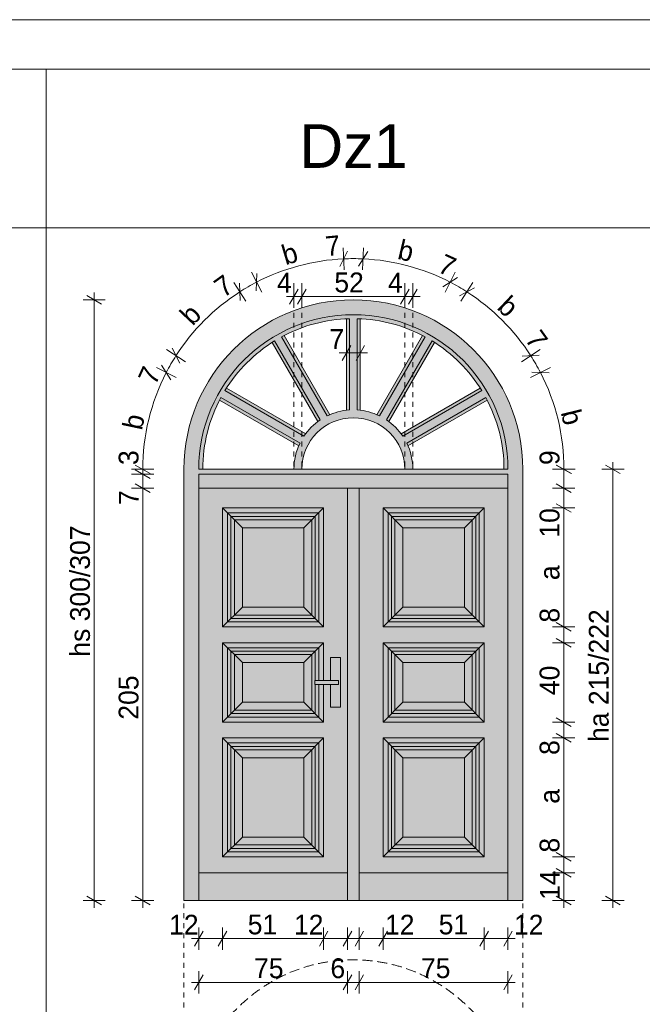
# Model space of a CAD drawing. Extents: x -11111 to 69739, y 5521 to 20371.
# Tile 11 of 19: x 51450 to 54591, y 15404 to 20371. Entities that reach past the tile are written whole.
import ezdxf

# ---------------------------------------------------------------- set-up
doc = ezdxf.new("R2010")
doc.units = 0
doc.header["$MEASUREMENT"] = 0
doc.linetypes.add('Hidden Line', pattern=[50, 25, -25])
doc.linetypes.add('Krawędzie ukryte', pattern=[75, 50, -25])
for name, color, linetype, lineweight in [('Arch okna_Nr_Pióra__1', 7, 'Continuous', 25), ('Arch opisy okien_Nr_Pióra__1', 7, 'Continuous', 25), ('Arch opisy_Nr_Pióra__21', 7, 'Continuous', 13), ('ARCH TABELA_Nr_Pióra__21', 7, 'Continuous', 13), ('Arch wymiary_Nr_Pióra__5', 7, 'Continuous', 13), ('INWENT. DRZWI_Nr_Pióra__21', 7, 'Continuous', 13), ('INWENT.ŚCIANY_Nr_Pióra__21', 7, 'Continuous', 13), ('INWENT.ŚCIANY_Nr_Pióra__5', 7, 'Continuous', 13)]:
    doc.layers.add(name, color=color, linetype=linetype, lineweight=lineweight)
for name, color, linetype, lineweight, true_color in [('Arch okna_Nr_Pióra__14', 7, 'Continuous', 18, 0xbd8b17), ('INWENT. DRZWI_Nr_Pióra__2', 7, 'Continuous', 13, 0x7f7f7f), ('INWENT.ŚCIANY_Nr_Pióra__3', 7, 'Continuous', 18, 0xff6600)]:
    doc.layers.add(name, color=color, linetype=linetype, lineweight=lineweight, true_color=true_color)
doc.layers.add('Arch wymiary', color=7, linetype='Continuous')
doc.styles.add('GENERATED_STYLE_1', font='txt')
doc.styles.add('GENERATED_STYLE_3', font='arial.ttf')
doc.dimstyles.new('GENERATED_STYLE__1', dxfattribs={"dimtxt": 100, "dimasz": 57, "dimexe": 0.18, "dimexo": 0, "dimgap": 0.09, "dimtad": 1, "dimdec": 0, "dimlfac": 0.1, "dimzin": 0, "dimdsep": 46, "dimtxsty": 'GENERATED_STYLE_1', "dimblk": 'ARROWHEAD_2', "dimblk1": 'ARROWHEAD_2', "dimblk2": 'ARROWHEAD_2', "dimcen": 0.09, "dimclrd": 7, "dimclre": 7, "dimclrt": 7, "dimadec": 0, "dimazin": 0, "dimtfac": 1, "dimtdec": 4, "dimtmove": 0, "dimatfit": 3, "dimfxl": 0, "dimtolj": 1, "dimtzin": 0, "dimarcsym": 0})
doc.dimstyles.new('GENERATED_STYLE__2', dxfattribs={"dimtxt": 100, "dimasz": 57, "dimexe": 0.18, "dimexo": 0, "dimgap": 0.09, "dimtad": 1, "dimtih": 1, "dimtoh": 1, "dimdec": 0, "dimlfac": 0.1, "dimzin": 0, "dimdsep": 46, "dimtxsty": 'GENERATED_STYLE_1', "dimblk": 'ARROWHEAD_2', "dimblk1": 'ARROWHEAD_2', "dimblk2": 'ARROWHEAD_2', "dimcen": 0.09, "dimclrd": 7, "dimclre": 7, "dimclrt": 7, "dimadec": 0, "dimazin": 0, "dimtfac": 1, "dimtdec": 4, "dimtmove": 0, "dimatfit": 3, "dimfxl": 0, "dimtolj": 1, "dimtzin": 0, "dimarcsym": 0})
doc.dimstyles.new('GENERATED_STYLE__3', dxfattribs={"dimtxt": 100, "dimasz": 57, "dimexe": 0.18, "dimexo": 0, "dimgap": 0.09, "dimtad": 1, "dimdec": 0, "dimlfac": 0.1, "dimzin": 0, "dimdsep": 46, "dimtxsty": 'GENERATED_STYLE_1', "dimblk": 'ARROWHEAD_2', "dimblk1": 'ARROWHEAD_2', "dimblk2": 'ARROWHEAD_2', "dimcen": 0.09, "dimclrd": 7, "dimclre": 7, "dimclrt": 7, "dimadec": 0, "dimazin": 0, "dimtfac": 1, "dimtdec": 4, "dimtmove": 2, "dimatfit": 3, "dimfxl": 0, "dimtolj": 1, "dimtzin": 0, "dimarcsym": 0})
doc.dimstyles.new('GENERATED_STYLE__4', dxfattribs={"dimtxt": 100, "dimasz": 57, "dimexe": 0.18, "dimexo": 0, "dimgap": 0.09, "dimtad": 1, "dimtih": 1, "dimtoh": 1, "dimdec": 0, "dimlfac": 0.1, "dimzin": 0, "dimdsep": 46, "dimtxsty": 'GENERATED_STYLE_1', "dimblk": 'ARROWHEAD_2', "dimblk1": 'ARROWHEAD_2', "dimblk2": 'ARROWHEAD_2', "dimcen": 0.09, "dimclrd": 7, "dimclre": 7, "dimclrt": 7, "dimadec": 0, "dimazin": 0, "dimtfac": 1, "dimtdec": 4, "dimtmove": 2, "dimatfit": 3, "dimfxl": 0, "dimtolj": 1, "dimtzin": 0, "dimarcsym": 0})

# ---------------------------------------------------------------- blocks, each defined once
blk = doc.blocks.new('*D133')
at = {"layer": 'Arch wymiary_Nr_Pióra__5', "linetype": 'Continuous'}
for p, q in [((52033.3, 18029.3), (52108.3, 17986)), ((52127, 18007.7), (52014.5, 18007.7)), ((52070.8, 15927.7), (52070.8, 18007.7)), ((52033.3, 15949.3), (52108.3, 15906)), ((52127, 15927.7), (52014.5, 15927.7)), ((52070.8, 15891), (52070.8, 15927.7))]:
    blk.add_line(p, q, dxfattribs=at)
at = {"layer": 'Arch wymiary_Nr_Pióra__5', "char_height": 100, "attachment_point": 7, "rotation": 90, "style": 'GENERATED_STYLE_1'}
for s, insert in [('{3}', (52050.8, 18124.3)), ('{7}', (52050.8, 17922)), ('{205}', (52050.8, 16839.7))]:
    blk.add_mtext(s, dxfattribs=dict(at, insert=insert))
blk = doc.blocks.new('ARROWHEAD_2')
at = {"color": 0, "linetype": 'Continuous', "lineweight": 0}
for p, q in [((0, 0), (-1, 0)), ((-0.378, -0.655), (0.378, 0.655))]:
    blk.add_line(p, q, dxfattribs=at)
blk = doc.blocks.new('*D134')
at = {"layer": 'Arch wymiary_Nr_Pióra__5', "linetype": 'Continuous'}
for p, q in [((52108.3, 18056), (52033.3, 18099.3)), ((52127, 18077.7), (52014.5, 18077.7)), ((52033.3, 18029.3), (52108.3, 17986)), ((52070.8, 18007.7), (52070.8, 18077.7)), ((52127, 18007.7), (52014.5, 18007.7))]:
    blk.add_line(p, q, dxfattribs=at)
at = {"layer": 'Arch wymiary_Nr_Pióra__5', "char_height": 100, "attachment_point": 7, "rotation": 90, "style": 'GENERATED_STYLE_1'}
for s, insert in [('{3}', (52050.8, 18124.3)), ('{7}', (52050.8, 17922)), ('{205}', (52050.8, 16839.7))]:
    blk.add_mtext(s, dxfattribs=dict(at, insert=insert))
blk = doc.blocks.new('*D135')
at = {"layer": 'Arch wymiary_Nr_Pióra__5', "linetype": 'Continuous'}
for p, q in [((52070.8, 18102.7), (52070.8, 18139.3)), ((52127, 18102.7), (52014.5, 18102.7)), ((52033.3, 18124.3), (52108.3, 18081)), ((52108.3, 18056), (52033.3, 18099.3)), ((52070.8, 18077.7), (52070.8, 18102.7)), ((52127, 18077.7), (52014.5, 18077.7))]:
    blk.add_line(p, q, dxfattribs=at)
at = {"layer": 'Arch wymiary_Nr_Pióra__5', "char_height": 100, "attachment_point": 7, "rotation": 90, "style": 'GENERATED_STYLE_1'}
for s, insert in [('{3}', (52050.8, 18124.3)), ('{7}', (52050.8, 17922)), ('{205}', (52050.8, 16839.7))]:
    blk.add_mtext(s, dxfattribs=dict(at, insert=insert))
blk = doc.blocks.new('*D136')
at = {"layer": 'Arch wymiary_Nr_Pióra__5', "linetype": 'Continuous'}
for p, q in [((54250.8, 16067.7), (54138.3, 16067.7)), ((54157.1, 16089.3), (54232.1, 16046)), ((54194.6, 15927.7), (54194.6, 16067.7)), ((54157.1, 15949.3), (54232.1, 15906)), ((54250.8, 15927.7), (54138.3, 15927.7)), ((54194.6, 15891), (54194.6, 15927.7))]:
    blk.add_line(p, q, dxfattribs=at)
at = {"layer": 'Arch wymiary_Nr_Pióra__5', "char_height": 100, "attachment_point": 7, "rotation": 90, "style": 'GENERATED_STYLE_1'}
for s, insert in [('{9}', (54174.6, 18124.3)), ('{10}', (54174.6, 17758)), ('{a}', (54174.6, 17543.7)), ('{8}', (54174.6, 17329.3)), ('{40}', (54174.6, 16963.7)), ('{8}', (54174.6, 16662)), ('{a}', (54174.6, 16415.7)), ('{8}', (54174.6, 16169.3)), ('{14}', (54174.6, 15930.7))]:
    blk.add_mtext(s, dxfattribs=dict(at, insert=insert))
blk = doc.blocks.new('*D137')
at = {"layer": 'Arch wymiary_Nr_Pióra__5', "linetype": 'Continuous'}
for p, q in [((54250.8, 16147.7), (54138.3, 16147.7)), ((54157.1, 16169.3), (54232.1, 16126)), ((54194.6, 16067.7), (54194.6, 16147.7)), ((54250.8, 16067.7), (54138.3, 16067.7)), ((54157.1, 16089.3), (54232.1, 16046))]:
    blk.add_line(p, q, dxfattribs=at)
at = {"layer": 'Arch wymiary_Nr_Pióra__5', "char_height": 100, "attachment_point": 7, "rotation": 90, "style": 'GENERATED_STYLE_1'}
for s, insert in [('{9}', (54174.6, 18124.3)), ('{10}', (54174.6, 17758)), ('{a}', (54174.6, 17543.7)), ('{8}', (54174.6, 17329.3)), ('{40}', (54174.6, 16963.7)), ('{8}', (54174.6, 16662)), ('{a}', (54174.6, 16415.7)), ('{8}', (54174.6, 16169.3)), ('{14}', (54174.6, 15930.7))]:
    blk.add_mtext(s, dxfattribs=dict(at, insert=insert))
blk = doc.blocks.new('*D138')
at = {"layer": 'Arch wymiary_Nr_Pióra__5', "linetype": 'Continuous'}
for p, q in [((54250.8, 16747.7), (54138.3, 16747.7)), ((54157.1, 16769.3), (54232.1, 16726)), ((54194.6, 16147.7), (54194.6, 16747.7)), ((54250.8, 16147.7), (54138.3, 16147.7)), ((54157.1, 16169.3), (54232.1, 16126))]:
    blk.add_line(p, q, dxfattribs=at)
at = {"layer": 'Arch wymiary_Nr_Pióra__5', "char_height": 100, "attachment_point": 7, "rotation": 90, "style": 'GENERATED_STYLE_1'}
for s, insert in [('{9}', (54174.6, 18124.3)), ('{10}', (54174.6, 17758)), ('{a}', (54174.6, 17543.7)), ('{8}', (54174.6, 17329.3)), ('{40}', (54174.6, 16963.7)), ('{8}', (54174.6, 16662)), ('{a}', (54174.6, 16415.7)), ('{8}', (54174.6, 16169.3)), ('{14}', (54174.6, 15930.7))]:
    blk.add_mtext(s, dxfattribs=dict(at, insert=insert))
blk = doc.blocks.new('*D139')
at = {"layer": 'Arch wymiary_Nr_Pióra__5', "linetype": 'Continuous'}
for p, q in [((54157.1, 16849.3), (54232.1, 16806)), ((54250.8, 16827.7), (54138.3, 16827.7)), ((54194.6, 16747.7), (54194.6, 16827.7)), ((54250.8, 16747.7), (54138.3, 16747.7)), ((54157.1, 16769.3), (54232.1, 16726))]:
    blk.add_line(p, q, dxfattribs=at)
at = {"layer": 'Arch wymiary_Nr_Pióra__5', "char_height": 100, "attachment_point": 7, "rotation": 90, "style": 'GENERATED_STYLE_1'}
for s, insert in [('{9}', (54174.6, 18124.3)), ('{10}', (54174.6, 17758)), ('{a}', (54174.6, 17543.7)), ('{8}', (54174.6, 17329.3)), ('{40}', (54174.6, 16963.7)), ('{8}', (54174.6, 16662)), ('{a}', (54174.6, 16415.7)), ('{8}', (54174.6, 16169.3)), ('{14}', (54174.6, 15930.7))]:
    blk.add_mtext(s, dxfattribs=dict(at, insert=insert))
blk = doc.blocks.new('*D140')
at = {"layer": 'Arch wymiary_Nr_Pióra__5', "linetype": 'Continuous'}
for p, q in [((54157.1, 17249.3), (54232.1, 17206)), ((54250.8, 17227.7), (54138.3, 17227.7)), ((54194.6, 16827.7), (54194.6, 17227.7)), ((54157.1, 16849.3), (54232.1, 16806)), ((54250.8, 16827.7), (54138.3, 16827.7))]:
    blk.add_line(p, q, dxfattribs=at)
at = {"layer": 'Arch wymiary_Nr_Pióra__5', "char_height": 100, "attachment_point": 7, "rotation": 90, "style": 'GENERATED_STYLE_1'}
for s, insert in [('{9}', (54174.6, 18124.3)), ('{10}', (54174.6, 17758)), ('{a}', (54174.6, 17543.7)), ('{8}', (54174.6, 17329.3)), ('{40}', (54174.6, 16963.7)), ('{8}', (54174.6, 16662)), ('{a}', (54174.6, 16415.7)), ('{8}', (54174.6, 16169.3)), ('{14}', (54174.6, 15930.7))]:
    blk.add_mtext(s, dxfattribs=dict(at, insert=insert))
blk = doc.blocks.new('*D141')
at = {"layer": 'Arch wymiary_Nr_Pióra__5', "linetype": 'Continuous'}
for p, q in [((54250.8, 17307.7), (54138.3, 17307.7)), ((54157.1, 17329.3), (54232.1, 17286)), ((54194.6, 17227.7), (54194.6, 17307.7)), ((54157.1, 17249.3), (54232.1, 17206)), ((54250.8, 17227.7), (54138.3, 17227.7))]:
    blk.add_line(p, q, dxfattribs=at)
at = {"layer": 'Arch wymiary_Nr_Pióra__5', "char_height": 100, "attachment_point": 7, "rotation": 90, "style": 'GENERATED_STYLE_1'}
for s, insert in [('{9}', (54174.6, 18124.3)), ('{10}', (54174.6, 17758)), ('{a}', (54174.6, 17543.7)), ('{8}', (54174.6, 17329.3)), ('{40}', (54174.6, 16963.7)), ('{8}', (54174.6, 16662)), ('{a}', (54174.6, 16415.7)), ('{8}', (54174.6, 16169.3)), ('{14}', (54174.6, 15930.7))]:
    blk.add_mtext(s, dxfattribs=dict(at, insert=insert))
blk = doc.blocks.new('*D142')
at = {"layer": 'Arch wymiary_Nr_Pióra__5', "linetype": 'Continuous'}
for p, q in [((54250.8, 17907.7), (54138.3, 17907.7)), ((54157.1, 17929.3), (54232.1, 17886)), ((54194.6, 17307.7), (54194.6, 17907.7)), ((54250.8, 17307.7), (54138.3, 17307.7)), ((54157.1, 17329.3), (54232.1, 17286))]:
    blk.add_line(p, q, dxfattribs=at)
at = {"layer": 'Arch wymiary_Nr_Pióra__5', "char_height": 100, "attachment_point": 7, "rotation": 90, "style": 'GENERATED_STYLE_1'}
for s, insert in [('{9}', (54174.6, 18124.3)), ('{10}', (54174.6, 17758)), ('{a}', (54174.6, 17543.7)), ('{8}', (54174.6, 17329.3)), ('{40}', (54174.6, 16963.7)), ('{8}', (54174.6, 16662)), ('{a}', (54174.6, 16415.7)), ('{8}', (54174.6, 16169.3)), ('{14}', (54174.6, 15930.7))]:
    blk.add_mtext(s, dxfattribs=dict(at, insert=insert))
blk = doc.blocks.new('*D143')
at = {"layer": 'Arch wymiary_Nr_Pióra__5', "linetype": 'Continuous'}
for p, q in [((54157.1, 18029.3), (54232.1, 17986)), ((54250.8, 18007.7), (54138.3, 18007.7)), ((54194.6, 17907.7), (54194.6, 18007.7)), ((54250.8, 17907.7), (54138.3, 17907.7)), ((54157.1, 17929.3), (54232.1, 17886))]:
    blk.add_line(p, q, dxfattribs=at)
at = {"layer": 'Arch wymiary_Nr_Pióra__5', "char_height": 100, "attachment_point": 7, "rotation": 90, "style": 'GENERATED_STYLE_1'}
for s, insert in [('{9}', (54174.6, 18124.3)), ('{10}', (54174.6, 17758)), ('{a}', (54174.6, 17543.7)), ('{8}', (54174.6, 17329.3)), ('{40}', (54174.6, 16963.7)), ('{8}', (54174.6, 16662)), ('{a}', (54174.6, 16415.7)), ('{8}', (54174.6, 16169.3)), ('{14}', (54174.6, 15930.7))]:
    blk.add_mtext(s, dxfattribs=dict(at, insert=insert))
blk = doc.blocks.new('*D144')
at = {"layer": 'Arch wymiary_Nr_Pióra__5', "linetype": 'Continuous'}
for p, q in [((54194.6, 18102.7), (54194.6, 18139.3)), ((54250.8, 18102.7), (54138.3, 18102.7)), ((54232.1, 18081), (54157.1, 18124.3)), ((54194.6, 18007.7), (54194.6, 18102.7)), ((54157.1, 18029.3), (54232.1, 17986)), ((54250.8, 18007.7), (54138.3, 18007.7))]:
    blk.add_line(p, q, dxfattribs=at)
at = {"layer": 'Arch wymiary_Nr_Pióra__5', "char_height": 100, "attachment_point": 7, "rotation": 90, "style": 'GENERATED_STYLE_1'}
for s, insert in [('{9}', (54174.6, 18124.3)), ('{10}', (54174.6, 17758)), ('{a}', (54174.6, 17543.7)), ('{8}', (54174.6, 17329.3)), ('{40}', (54174.6, 16963.7)), ('{8}', (54174.6, 16662)), ('{a}', (54174.6, 16415.7)), ('{8}', (54174.6, 16169.3)), ('{14}', (54174.6, 15930.7))]:
    blk.add_mtext(s, dxfattribs=dict(at, insert=insert))
blk = doc.blocks.new('*D145')
at = {"layer": 'Arch wymiary_Nr_Pióra__5', "linetype": 'Continuous'}
for p, q in [((51863.2, 18936), (51788.2, 18979.3)), ((51825.7, 18957.6), (51825.7, 18994.3)), ((51882, 18957.6), (51769.5, 18957.6)), ((51825.7, 15927.7), (51825.7, 18957.6)), ((51788.2, 15949.3), (51863.2, 15906)), ((51882, 15927.7), (51769.5, 15927.7)), ((51825.7, 15891), (51825.7, 15927.7))]:
    blk.add_line(p, q, dxfattribs=at)
at = {"layer": 'Arch wymiary_Nr_Pióra__5', "insert": (51805.7, 17157.5), "char_height": 100, "attachment_point": 7, "rotation": 90, "style": 'GENERATED_STYLE_1'}
blk.add_mtext('{hs 300/307}', dxfattribs=at)
blk = doc.blocks.new('*D146')
at = {"layer": 'Arch wymiary_Nr_Pióra__5', "linetype": 'Continuous'}
for p, q in [((52833.5, 18917.7), (52833.5, 19030.2)), ((52873.5, 18917.7), (52873.5, 19030.2)), ((52796.8, 18974), (52833.5, 18974)), ((52855.2, 19011.5), (52811.9, 18936.5)), ((52833.5, 18974), (52873.5, 18974)), ((52895.2, 19011.5), (52851.9, 18936.5))]:
    blk.add_line(p, q, dxfattribs=at)
at = {"layer": 'Arch wymiary_Nr_Pióra__5', "char_height": 100, "attachment_point": 7, "style": 'GENERATED_STYLE_1'}
for s, insert in [('{4}', (52747.8, 18994)), ('{52}', (53037.5, 18994)), ('{4}', (53307.8, 18994))]:
    blk.add_mtext(s, dxfattribs=dict(at, insert=insert))
blk = doc.blocks.new('*D147')
at = {"layer": 'Arch wymiary_Nr_Pióra__5', "linetype": 'Continuous'}
for p, q in [((52873.5, 18917.7), (52873.5, 19030.2)), ((53393.5, 18917.7), (53393.5, 19030.2)), ((52895.2, 19011.5), (52851.9, 18936.5)), ((52873.5, 18974), (53393.5, 18974)), ((53371.9, 18936.5), (53415.2, 19011.5))]:
    blk.add_line(p, q, dxfattribs=at)
at = {"layer": 'Arch wymiary_Nr_Pióra__5', "char_height": 100, "attachment_point": 7, "style": 'GENERATED_STYLE_1'}
for s, insert in [('{4}', (52747.8, 18994)), ('{52}', (53037.5, 18994)), ('{4}', (53307.8, 18994))]:
    blk.add_mtext(s, dxfattribs=dict(at, insert=insert))
blk = doc.blocks.new('*D148')
at = {"layer": 'Arch wymiary_Nr_Pióra__5', "linetype": 'Continuous'}
for p, q in [((53393.5, 18917.7), (53393.5, 19030.2)), ((53433.5, 18917.7), (53433.5, 19030.2)), ((53371.9, 18936.5), (53415.2, 19011.5)), ((53393.5, 18974), (53433.5, 18974)), ((53455.2, 19011.5), (53411.9, 18936.5)), ((53433.5, 18974), (53470.2, 18974))]:
    blk.add_line(p, q, dxfattribs=at)
at = {"layer": 'Arch wymiary_Nr_Pióra__5', "char_height": 100, "attachment_point": 7, "style": 'GENERATED_STYLE_1'}
for s, insert in [('{4}', (52747.8, 18994)), ('{52}', (53037.5, 18994)), ('{4}', (53307.8, 18994))]:
    blk.add_mtext(s, dxfattribs=dict(at, insert=insert))
blk = doc.blocks.new('*D149')
at = {"layer": 'Arch wymiary_Nr_Pióra__5', "linetype": 'Continuous'}
for p, q in [((53120.2, 18727.3), (53076.9, 18652.3)), ((53098.5, 18633.5), (53098.5, 18746)), ((53146.9, 18652.3), (53190.2, 18727.3)), ((53168.5, 18633.5), (53168.5, 18746)), ((53061.8, 18689.8), (53098.5, 18689.8)), ((53098.5, 18689.8), (53168.5, 18689.8)), ((53168.5, 18689.8), (53205.2, 18689.8))]:
    blk.add_line(p, q, dxfattribs=at)
at = {"layer": 'Arch wymiary_Nr_Pióra__5', "insert": (53012.8, 18709.8), "char_height": 100, "attachment_point": 7, "style": 'GENERATED_STYLE_1'}
blk.add_mtext('{7}', dxfattribs=at)
blk = doc.blocks.new('Wymiary_1', base_point=(52070.8, 18102.7))
at = {"layer": 'Arch wymiary_Nr_Pióra__5', "linetype": 'Continuous'}
for p, q in [((53104.5, 19202.7), (53064.7, 19125.8)), ((53087.2, 19108.1), (53082, 19220.4)), ((53205.8, 19200.7), (53159.1, 19127.8)), ((53179.9, 19108.1), (53185, 19220.4)), ((52670.9, 18996.5), (52619.2, 19096.4)), ((52647.1, 19089.7), (52643.1, 19003.2)), ((53596.1, 18996.5), (53647.8, 19096.4)), ((52590.7, 18950.2), (52530, 19044.9)), ((52558.3, 19040.8), (52562.3, 18954.3)), ((53658.4, 19069.8), (53585.5, 19023.1)), ((53676.3, 18950.2), (53737, 19044.9)), ((53745.1, 19017.4), (53668.2, 18977.6)), ((52286, 18645.5), (52191.2, 18706.2)), ((52218.7, 18714.3), (52258.5, 18637.4)), ((53981, 18645.5), (54075.8, 18706.2)), ((54071.7, 18677.8), (53985.1, 18673.8)), ((52166.3, 18627.5), (52213, 18554.6)), ((52239.6, 18565.2), (52139.7, 18616.9)), ((54027.4, 18565.2), (54127.3, 18616.9)), ((54120.6, 18589.1), (54034.1, 18593.1)), ((52127, 18102.7), (52014.5, 18102.7)), ((52033.3, 18124.3), (52108.3, 18081)), ((54140, 18102.7), (54252.5, 18102.7)), ((54158.7, 18124.3), (54233.7, 18081))]:
    blk.add_line(p, q, dxfattribs=at)
for start, end in [(92.6396, 117.3604), (87.3604, 92.6396), (62.6396, 87.3604), (117.3604, 122.6396), (57.3604, 62.6396), (122.6396, 147.3604), (32.6396, 57.3604), (147.3604, 152.6396), (27.3604, 32.6396), (152.6396, 180), (0, 27.3604), (180, 181.9773), (358.0227, 0)]:
    blk.add_arc((53133.5, 18102.7), 1062.7, start, end, dxfattribs=at)
at = {"layer": 'Arch wymiary_Nr_Pióra__5', "char_height": 100, "attachment_point": 7, "style": 'GENERATED_STYLE_1'}
for s, insert, rotation in [('{b}', (52791.3, 19130.4), 16.7253), ('{7}', (52997.3, 19177.2), 5.5334), ('{b}', (53351, 19163.8), 346.7253), ('{7}', (53552.8, 19101.4), 335.5334), ('{7}', (52478.2, 18965.1), 35.5334), ('{b}', (53852.4, 18912.9), 316.7253), ('{b}', (52323.3, 18821.6), 46.7253), ('{7}', (53996, 18757.9), 305.5334), ('{7}', (52134.8, 18521.9), 65.5334), ('{b}', (52067.6, 18295.6), 78.045), ('{b}', (54177.9, 18389.8), 283.6802)]:
    blk.add_mtext(s, dxfattribs=dict(at, insert=insert, rotation=rotation))
blk = doc.blocks.new('*D151')
at = {"layer": 'Arch wymiary_Nr_Pióra__5', "linetype": 'Continuous'}
for p, q in [((52375.2, 15552.2), (52331.9, 15477.2)), ((52353.5, 15458.5), (52353.5, 15571)), ((53125.2, 15552.2), (53081.9, 15477.2)), ((53103.5, 15458.5), (53103.5, 15571)), ((52316.8, 15514.7), (52353.5, 15514.7)), ((52353.5, 15514.7), (53103.5, 15514.7))]:
    blk.add_line(p, q, dxfattribs=at)
at = {"layer": 'Arch wymiary_Nr_Pióra__5', "char_height": 100, "attachment_point": 7, "style": 'GENERATED_STYLE_1'}
for s, insert in [('{75}', (52632.5, 15534.7)), ('{6}', (53017.8, 15534.7)), ('{75}', (53474.5, 15534.7))]:
    blk.add_mtext(s, dxfattribs=dict(at, insert=insert))
blk = doc.blocks.new('*D152')
at = {"layer": 'Arch wymiary_Nr_Pióra__5', "linetype": 'Continuous'}
for p, q in [((53125.2, 15552.2), (53081.9, 15477.2)), ((53103.5, 15458.5), (53103.5, 15571)), ((53185.2, 15552.2), (53141.9, 15477.2)), ((53163.5, 15458.5), (53163.5, 15571)), ((53103.5, 15514.7), (53163.5, 15514.7))]:
    blk.add_line(p, q, dxfattribs=at)
at = {"layer": 'Arch wymiary_Nr_Pióra__5', "char_height": 100, "attachment_point": 7, "style": 'GENERATED_STYLE_1'}
for s, insert in [('{75}', (52632.5, 15534.7)), ('{6}', (53017.8, 15534.7)), ('{75}', (53474.5, 15534.7))]:
    blk.add_mtext(s, dxfattribs=dict(at, insert=insert))
blk = doc.blocks.new('*D153')
at = {"layer": 'Arch wymiary_Nr_Pióra__5', "linetype": 'Continuous'}
for p, q in [((53185.2, 15552.2), (53141.9, 15477.2)), ((53163.5, 15458.5), (53163.5, 15571)), ((53891.9, 15477.2), (53935.2, 15552.2)), ((53913.5, 15458.5), (53913.5, 15571)), ((53163.5, 15514.7), (53913.5, 15514.7)), ((53913.5, 15514.7), (53950.2, 15514.7))]:
    blk.add_line(p, q, dxfattribs=at)
at = {"layer": 'Arch wymiary_Nr_Pióra__5', "char_height": 100, "attachment_point": 7, "style": 'GENERATED_STYLE_1'}
for s, insert in [('{75}', (52632.5, 15534.7)), ('{6}', (53017.8, 15534.7)), ('{75}', (53474.5, 15534.7))]:
    blk.add_mtext(s, dxfattribs=dict(at, insert=insert))
blk = doc.blocks.new('*D155')
at = {"layer": 'Arch wymiary_Nr_Pióra__5', "linetype": 'Continuous'}
for p, q in [((54442.9, 18102.7), (54442.9, 18139.3)), ((54499.2, 18102.7), (54386.7, 18102.7)), ((54480.4, 18081), (54405.4, 18124.3)), ((54442.9, 15927.7), (54442.9, 18102.7)), ((54405.4, 15949.3), (54480.4, 15906)), ((54499.2, 15927.7), (54386.7, 15927.7)), ((54442.9, 15891), (54442.9, 15927.7))]:
    blk.add_line(p, q, dxfattribs=at)
at = {"layer": 'Arch wymiary_Nr_Pióra__5', "insert": (54422.9, 16727.2), "char_height": 100, "attachment_point": 7, "rotation": 90, "style": 'GENERATED_STYLE_1'}
blk.add_mtext('{ha 215/222}', dxfattribs=at)
blk = doc.blocks.new('*D156')
at = {"layer": 'Arch wymiary_Nr_Pióra__5', "linetype": 'Continuous'}
for p, q in [((52375.2, 15773.1), (52331.9, 15698.1)), ((52353.5, 15679.4), (52353.5, 15791.9)), ((52495.2, 15773.1), (52451.9, 15698.1)), ((52473.5, 15679.4), (52473.5, 15791.9)), ((52316.8, 15735.6), (52353.5, 15735.6)), ((52353.5, 15735.6), (52473.5, 15735.6))]:
    blk.add_line(p, q, dxfattribs=at)
at = {"layer": 'Arch wymiary_Nr_Pióra__5', "char_height": 100, "attachment_point": 7, "style": 'GENERATED_STYLE_1'}
for s, insert in [('{12}', (52203.8, 15755.6)), ('{51}', (52600.5, 15755.6)), ('{12}', (52833.8, 15755.6))]:
    blk.add_mtext(s, dxfattribs=dict(at, insert=insert))
blk = doc.blocks.new('*D157')
at = {"layer": 'Arch wymiary_Nr_Pióra__5', "linetype": 'Continuous'}
for p, q in [((52495.2, 15773.1), (52451.9, 15698.1)), ((52473.5, 15679.4), (52473.5, 15791.9)), ((53005.2, 15773.1), (52961.9, 15698.1)), ((52983.5, 15679.4), (52983.5, 15791.9)), ((52473.5, 15735.6), (52983.5, 15735.6))]:
    blk.add_line(p, q, dxfattribs=at)
at = {"layer": 'Arch wymiary_Nr_Pióra__5', "char_height": 100, "attachment_point": 7, "style": 'GENERATED_STYLE_1'}
for s, insert in [('{12}', (52203.8, 15755.6)), ('{51}', (52600.5, 15755.6)), ('{12}', (52833.8, 15755.6))]:
    blk.add_mtext(s, dxfattribs=dict(at, insert=insert))
blk = doc.blocks.new('*D158')
at = {"layer": 'Arch wymiary_Nr_Pióra__5', "linetype": 'Continuous'}
for p, q in [((53005.2, 15773.1), (52961.9, 15698.1)), ((52983.5, 15679.4), (52983.5, 15791.9)), ((53081.9, 15698.1), (53125.2, 15773.1)), ((53103.5, 15679.4), (53103.5, 15791.9)), ((52983.5, 15735.6), (53103.5, 15735.6)), ((53103.5, 15735.6), (53140.2, 15735.6))]:
    blk.add_line(p, q, dxfattribs=at)
at = {"layer": 'Arch wymiary_Nr_Pióra__5', "char_height": 100, "attachment_point": 7, "style": 'GENERATED_STYLE_1'}
for s, insert in [('{12}', (52203.8, 15755.6)), ('{51}', (52600.5, 15755.6)), ('{12}', (52833.8, 15755.6))]:
    blk.add_mtext(s, dxfattribs=dict(at, insert=insert))
blk = doc.blocks.new('*D159')
at = {"layer": 'Arch wymiary_Nr_Pióra__5', "linetype": 'Continuous'}
for p, q in [((53185.2, 15773.1), (53141.9, 15698.1)), ((53163.5, 15679.4), (53163.5, 15791.9)), ((53305.2, 15773.1), (53261.9, 15698.1)), ((53283.5, 15679.4), (53283.5, 15791.9)), ((53126.8, 15735.6), (53163.5, 15735.6)), ((53163.5, 15735.6), (53283.5, 15735.6))]:
    blk.add_line(p, q, dxfattribs=at)
at = {"layer": 'Arch wymiary_Nr_Pióra__5', "char_height": 100, "attachment_point": 7, "style": 'GENERATED_STYLE_1'}
for s, insert in [('{12}', (53293.2, 15755.6)), ('{51}', (53563.9, 15755.6)), ('{12}', (53943.9, 15755.6))]:
    blk.add_mtext(s, dxfattribs=dict(at, insert=insert))
blk = doc.blocks.new('*D160')
at = {"layer": 'Arch wymiary_Nr_Pióra__5', "linetype": 'Continuous'}
for p, q in [((53305.2, 15773.1), (53261.9, 15698.1)), ((53283.5, 15679.4), (53283.5, 15791.9)), ((53815.2, 15773.1), (53771.9, 15698.1)), ((53793.5, 15679.4), (53793.5, 15791.9)), ((53283.5, 15735.6), (53793.5, 15735.6))]:
    blk.add_line(p, q, dxfattribs=at)
at = {"layer": 'Arch wymiary_Nr_Pióra__5', "char_height": 100, "attachment_point": 7, "style": 'GENERATED_STYLE_1'}
for s, insert in [('{12}', (53293.2, 15755.6)), ('{51}', (53563.9, 15755.6)), ('{12}', (53943.9, 15755.6))]:
    blk.add_mtext(s, dxfattribs=dict(at, insert=insert))
blk = doc.blocks.new('*D161')
at = {"layer": 'Arch wymiary_Nr_Pióra__5', "linetype": 'Continuous'}
for p, q in [((53815.2, 15773.1), (53771.9, 15698.1)), ((53793.5, 15679.4), (53793.5, 15791.9)), ((53891.9, 15698.1), (53935.2, 15773.1)), ((53913.5, 15679.4), (53913.5, 15791.9)), ((53793.5, 15735.6), (53913.5, 15735.6)), ((53913.5, 15735.6), (53950.2, 15735.6))]:
    blk.add_line(p, q, dxfattribs=at)
at = {"layer": 'Arch wymiary_Nr_Pióra__5', "char_height": 100, "attachment_point": 7, "style": 'GENERATED_STYLE_1'}
for s, insert in [('{12}', (53293.2, 15755.6)), ('{51}', (53563.9, 15755.6)), ('{12}', (53943.9, 15755.6))]:
    blk.add_mtext(s, dxfattribs=dict(at, insert=insert))

msp = doc.modelspace()

# ---------------------------------------------------------------- hatches: boundary and pattern name
at = {"layer": 'Arch okna_Nr_Pióra__1', "linetype": 'Continuous'}
for points in [[(53018.5, 17152.7), (53018.5, 17037.7), (53058.5, 17037.7), (53058.5, 17017.7), (53018.5, 17017.7), (53018.5, 16902.7), (53068.5, 16902.7), (53068.5, 17152.7)], [(52938.5, 17037.7), (52938.5, 17017.7), (53058.5, 17017.7), (53058.5, 17037.7)]]:
    msp.add_hatch(color=256, dxfattribs=at).paths.add_polyline_path(points, flags=0)
at = {"layer": 'Arch okna_Nr_Pióra__14', "linetype": 'Continuous', "lineweight": 0, "true_color": 0x8d6811}
h = msp.add_hatch(color=44, dxfattribs=at)
h.paths.add_polyline_path([(52278.5, 15927.7), (53988.5, 15927.7), (53988.5, 18102.7, 1), (52278.5, 18102.7)], flags=0)
h.paths.add_polyline_path([(52458.5, 18451.9), (52858, 18221.3, 0.102018), (52833.5, 18102.7), (52373.5, 18102.7, -0.119953)], flags=0)
h.paths.add_polyline_path([(52493.5, 18512.6, -0.108286), (52723.6, 18742.6), (52954.2, 18343.2, 0.07256), (52893, 18281.9)], flags=0)
h.paths.add_polyline_path([(52784.2, 18777.6, -0.108286), (53098.5, 18861.8), (53098.5, 18400.6, 0.07256), (53014.8, 18378.2)], flags=0)
h.paths.add_polyline_path([(53168.5, 18861.8, -0.108286), (53482.8, 18777.6), (53252.2, 18378.2, 0.07256), (53168.5, 18400.6)], flags=0)
h.paths.add_polyline_path([(53543.4, 18742.6, -0.108286), (53773.5, 18512.6), (53374, 18281.9, 0.07256), (53312.8, 18343.2)], flags=0)
h.paths.add_polyline_path([(53808.5, 18451.9, -0.119953), (53893.5, 18102.7), (53433.5, 18102.7, 0.102018), (53409, 18221.3)], flags=0)
h.paths.add_polyline_path([(53393.5, 18102.7), (52873.5, 18102.7, -1)], flags=0)

# ---------------------------------------------------------------- linework, layer by layer
at = {"layer": 'Arch opisy_Nr_Pióra__21', "linetype": 'Continuous'}
for p, q in [((69489.1, 20120.6), (50339.1, 20120.6)), ((51583.5, 20120.6), (51583.5, 5770.6)), ((50339.1, 19320.6), (66583.5, 19320.6))]:
    msp.add_line(p, q, dxfattribs=at)
at = {"layer": 'ARCH TABELA_Nr_Pióra__21', "linetype": 'Continuous'}
msp.add_line((48839.1, 20370.6), (69739.1, 20370.6), dxfattribs=at)
at = {"layer": 'INWENT. DRZWI_Nr_Pióra__2', "linetype": 'Continuous'}
for p, q in [((53058.5, 17037.7), (53018.5, 17037.7)), ((53058.5, 17017.7), (53058.5, 17037.7)), ((53018.5, 17017.7), (53058.5, 17017.7))]:
    msp.add_line(p, q, dxfattribs=at)
at = {"layer": 'INWENT. DRZWI_Nr_Pióra__21', "linetype": 'Continuous'}
for p, q in [((53098.5, 18400.6), (53098.5, 18861.8)), ((53113.5, 18402), (53113.5, 18862.4)), ((53153.5, 18402), (53153.5, 18862.4)), ((53153.5, 18402), (53153.5, 18862.4)), ((53168.5, 18400.6), (53168.5, 18861.8)), ((53014.8, 18378.2), (52784.2, 18777.6)), ((53252.2, 18378.2), (53482.8, 18777.6)), ((52954.2, 18343.2), (52723.6, 18742.6)), ((52966.5, 18351.9), (52736.3, 18750.6)), ((53001.2, 18371.9), (52771, 18770.6)), ((53265.8, 18371.9), (53496.1, 18770.6)), ((53300.5, 18351.9), (53530.7, 18750.6)), ((53312.8, 18343.2), (53543.4, 18742.6)), ((52884.3, 18269.6), (52485.6, 18499.8)), ((52893, 18281.9), (52493.5, 18512.6)), ((53374, 18281.9), (53773.5, 18512.6)), ((53382.7, 18269.6), (53781.5, 18499.8)), ((52858, 18221.3), (52458.5, 18451.9)), ((52864.3, 18235), (52465.6, 18465.2)), ((53402.7, 18235), (53801.5, 18465.2)), ((53409, 18221.3), (53808.5, 18451.9)), ((53913.5, 18102.7), (52353.5, 18102.7)), ((53913.5, 18077.7), (52353.5, 18077.7)), ((52353.5, 15927.7), (52353.5, 18077.7)), ((53913.5, 15927.7), (53913.5, 18077.7)), ((53913.5, 18007.7), (52353.5, 18007.7)), ((53103.5, 18007.7), (53103.5, 15927.7)), ((53163.5, 18007.7), (53163.5, 15927.7)), ((52473.5, 17907.7), (52983.5, 17907.7)), ((52473.5, 17307.7), (52473.5, 17907.7)), ((52473.5, 17907.7), (52573.5, 17807.7)), ((52498.5, 17882.7), (52958.5, 17882.7)), ((52498.5, 17332.7), (52498.5, 17882.7)), ((52983.5, 17907.7), (52883.5, 17807.7)), ((52958.5, 17882.7), (52958.5, 17332.7)), ((52983.5, 17907.7), (52983.5, 17307.7)), ((53793.5, 17907.7), (53283.5, 17907.7)), ((53283.5, 17907.7), (53283.5, 17307.7)), ((53283.5, 17907.7), (53383.5, 17807.7)), ((53768.5, 17882.7), (53308.5, 17882.7)), ((53308.5, 17882.7), (53308.5, 17332.7)), ((53793.5, 17907.7), (53693.5, 17807.7)), ((53768.5, 17332.7), (53768.5, 17882.7)), ((53793.5, 17307.7), (53793.5, 17907.7)), ((52516, 17350.2), (52516, 17865.2)), ((52516, 17865.2), (52941, 17865.2)), ((52533.5, 17367.7), (52533.5, 17847.7)), ((52533.5, 17847.7), (52923.5, 17847.7)), ((52923.5, 17847.7), (52923.5, 17367.7)), ((52941, 17865.2), (52941, 17350.2)), ((53326, 17865.2), (53326, 17350.2)), ((53751, 17865.2), (53326, 17865.2)), ((53343.5, 17847.7), (53343.5, 17367.7)), ((53733.5, 17847.7), (53343.5, 17847.7)), ((53733.5, 17367.7), (53733.5, 17847.7)), ((53751, 17350.2), (53751, 17865.2)), ((52573.5, 17407.7), (52573.5, 17807.7)), ((52573.5, 17807.7), (52883.5, 17807.7)), ((52883.5, 17807.7), (52883.5, 17407.7)), ((53383.5, 17807.7), (53383.5, 17407.7)), ((53693.5, 17807.7), (53383.5, 17807.7)), ((53693.5, 17407.7), (53693.5, 17807.7)), ((52473.5, 17307.7), (52573.5, 17407.7)), ((52573.5, 17407.7), (52883.5, 17407.7)), ((52983.5, 17307.7), (52883.5, 17407.7)), ((53283.5, 17307.7), (53383.5, 17407.7)), ((53693.5, 17407.7), (53383.5, 17407.7)), ((53793.5, 17307.7), (53693.5, 17407.7)), ((52516, 17350.2), (52941, 17350.2)), ((52533.5, 17367.7), (52923.5, 17367.7)), ((53751, 17350.2), (53326, 17350.2)), ((53733.5, 17367.7), (53343.5, 17367.7)), ((52473.5, 17307.7), (52983.5, 17307.7)), ((52498.5, 17332.7), (52958.5, 17332.7)), ((53793.5, 17307.7), (53283.5, 17307.7)), ((53768.5, 17332.7), (53308.5, 17332.7)), ((52473.5, 17227.7), (52983.5, 17227.7)), ((52473.5, 16827.7), (52473.5, 17227.7)), ((52473.5, 17227.7), (52573.5, 17127.7)), ((52498.5, 17202.7), (52958.5, 17202.7)), ((52498.5, 16852.7), (52498.5, 17202.7)), ((52516, 16870.2), (52516, 17185.2)), ((52516, 17185.2), (52941, 17185.2)), ((52983.5, 17227.7), (52883.5, 17127.7)), ((52941, 17185.2), (52941, 17037.7)), ((52958.5, 17202.7), (52958.5, 17037.7)), ((52983.5, 17227.7), (52983.5, 17037.7)), ((53793.5, 17227.7), (53283.5, 17227.7)), ((53283.5, 17227.7), (53283.5, 16827.7)), ((53283.5, 17227.7), (53383.5, 17127.7)), ((53768.5, 17202.7), (53308.5, 17202.7)), ((53308.5, 17202.7), (53308.5, 16852.7)), ((53326, 17185.2), (53326, 16870.2)), ((53751, 17185.2), (53326, 17185.2)), ((53793.5, 17227.7), (53693.5, 17127.7)), ((53751, 16870.2), (53751, 17185.2)), ((53768.5, 16852.7), (53768.5, 17202.7)), ((53793.5, 16827.7), (53793.5, 17227.7)), ((52533.5, 16887.7), (52533.5, 17167.7)), ((52533.5, 17167.7), (52923.5, 17167.7)), ((52923.5, 17167.7), (52923.5, 16887.7)), ((53018.5, 17152.7), (53068.5, 17152.7)), ((53018.5, 17037.7), (53018.5, 17152.7)), ((53068.5, 17152.7), (53068.5, 16902.7)), ((53343.5, 17167.7), (53343.5, 16887.7)), ((53733.5, 17167.7), (53343.5, 17167.7)), ((53733.5, 16887.7), (53733.5, 17167.7)), ((52573.5, 16927.7), (52573.5, 17127.7)), ((52573.5, 17127.7), (52883.5, 17127.7)), ((52883.5, 17127.7), (52883.5, 16927.7)), ((53383.5, 17127.7), (53383.5, 16927.7)), ((53693.5, 17127.7), (53383.5, 17127.7)), ((53693.5, 16927.7), (53693.5, 17127.7)), ((52938.5, 17037.7), (52938.5, 17017.7)), ((53018.5, 17037.7), (52938.5, 17037.7)), ((52938.5, 17017.7), (53018.5, 17017.7)), ((52941, 17017.7), (52941, 16870.2)), ((52958.5, 17017.7), (52958.5, 16852.7)), ((52983.5, 17017.7), (52983.5, 16827.7)), ((53018.5, 16902.7), (53018.5, 17017.7)), ((52473.5, 16827.7), (52573.5, 16927.7)), ((52533.5, 16887.7), (52923.5, 16887.7)), ((52573.5, 16927.7), (52883.5, 16927.7)), ((52983.5, 16827.7), (52883.5, 16927.7)), ((53068.5, 16902.7), (53018.5, 16902.7)), ((53283.5, 16827.7), (53383.5, 16927.7)), ((53733.5, 16887.7), (53343.5, 16887.7)), ((53693.5, 16927.7), (53383.5, 16927.7)), ((53793.5, 16827.7), (53693.5, 16927.7)), ((52498.5, 16852.7), (52958.5, 16852.7)), ((52516, 16870.2), (52941, 16870.2)), ((53768.5, 16852.7), (53308.5, 16852.7)), ((53751, 16870.2), (53326, 16870.2)), ((52473.5, 16827.7), (52983.5, 16827.7)), ((53793.5, 16827.7), (53283.5, 16827.7)), ((52473.5, 16147.7), (52473.5, 16747.7)), ((52473.5, 16747.7), (52983.5, 16747.7)), ((52473.5, 16747.7), (52573.5, 16647.7)), ((52983.5, 16747.7), (52883.5, 16647.7)), ((52983.5, 16747.7), (52983.5, 16147.7)), ((53793.5, 16747.7), (53283.5, 16747.7)), ((53283.5, 16747.7), (53283.5, 16147.7)), ((53283.5, 16747.7), (53383.5, 16647.7)), ((53793.5, 16747.7), (53693.5, 16647.7)), ((53793.5, 16147.7), (53793.5, 16747.7)), ((52498.5, 16722.7), (52958.5, 16722.7)), ((52498.5, 16172.7), (52498.5, 16722.7)), ((52516, 16190.2), (52516, 16705.2)), ((52516, 16705.2), (52941, 16705.2)), ((52941, 16705.2), (52941, 16190.2)), ((52958.5, 16722.7), (52958.5, 16172.7)), ((53768.5, 16722.7), (53308.5, 16722.7)), ((53308.5, 16722.7), (53308.5, 16172.7)), ((53326, 16705.2), (53326, 16190.2)), ((53751, 16705.2), (53326, 16705.2)), ((53751, 16190.2), (53751, 16705.2)), ((53768.5, 16172.7), (53768.5, 16722.7)), ((52533.5, 16207.7), (52533.5, 16687.7)), ((52533.5, 16687.7), (52923.5, 16687.7)), ((52573.5, 16247.7), (52573.5, 16647.7)), ((52573.5, 16647.7), (52883.5, 16647.7)), ((52883.5, 16647.7), (52883.5, 16247.7)), ((52923.5, 16687.7), (52923.5, 16207.7)), ((53343.5, 16687.7), (53343.5, 16207.7)), ((53733.5, 16687.7), (53343.5, 16687.7)), ((53383.5, 16647.7), (53383.5, 16247.7)), ((53693.5, 16647.7), (53383.5, 16647.7)), ((53693.5, 16247.7), (53693.5, 16647.7)), ((53733.5, 16207.7), (53733.5, 16687.7)), ((52473.5, 16147.7), (52573.5, 16247.7)), ((52573.5, 16247.7), (52883.5, 16247.7)), ((52983.5, 16147.7), (52883.5, 16247.7)), ((53283.5, 16147.7), (53383.5, 16247.7)), ((53693.5, 16247.7), (53383.5, 16247.7)), ((53793.5, 16147.7), (53693.5, 16247.7)), ((52533.5, 16207.7), (52923.5, 16207.7)), ((53733.5, 16207.7), (53343.5, 16207.7)), ((52473.5, 16147.7), (52983.5, 16147.7)), ((52498.5, 16172.7), (52958.5, 16172.7)), ((52516, 16190.2), (52941, 16190.2)), ((53793.5, 16147.7), (53283.5, 16147.7)), ((53768.5, 16172.7), (53308.5, 16172.7)), ((53751, 16190.2), (53326, 16190.2)), ((53103.5, 16067.7), (52353.5, 16067.7)), ((53913.5, 16067.7), (53163.5, 16067.7)), ((53988.5, 15927.7), (52278.5, 15927.7))]:
    msp.add_line(p, q, dxfattribs=at)
for radius, start, end in [(780, 0, 180), (760, 91.508, 118.492), (760, 61.508, 88.492), (760, 121.508, 148.492), (760, 31.508, 58.492), (760, 151.508, 180), (760, 0, 28.492), (300, 93.8226, 116.1774), (300, 63.8226, 86.1774), (260, 0, 180), (300, 123.8226, 146.1774), (300, 33.8226, 56.1774), (300, 153.8226, 180), (300, 0, 26.1774)]:
    msp.add_arc((53133.5, 18102.7), radius, start, end, dxfattribs=at)
at = {"layer": 'INWENT.ŚCIANY_Nr_Pióra__21', "linetype": 'Continuous'}
for p, q in [((52278.5, 18102.7), (52278.5, 15927.7)), ((53988.5, 18102.7), (53988.5, 15927.7))]:
    msp.add_line(p, q, dxfattribs=at)
msp.add_arc((53133.5, 18102.7), 855, 0, 180, dxfattribs=at)
at = {"layer": 'INWENT.ŚCIANY_Nr_Pióra__21', "linetype": 'Krawędzie ukryte'}
msp.add_arc((53133.5, 14803.3), 825, 0, 180, dxfattribs=at)
at = {"layer": 'INWENT.ŚCIANY_Nr_Pióra__3', "linetype": 'Hidden Line'}
for p, q in [((52278.5, 14488.3), (52278.5, 15927.7)), ((53988.5, 14488.3), (53988.5, 15927.7))]:
    msp.add_line(p, q, dxfattribs=at)
at = {"layer": 'INWENT.ŚCIANY_Nr_Pióra__5', "linetype": 'Hidden Line'}
for p, q in [((52833.5, 19042.3), (52833.5, 18102.7)), ((52873.5, 19042.3), (52873.5, 18102.7)), ((53393.5, 19042.3), (53393.5, 18102.7)), ((53433.5, 19042.3), (53433.5, 18102.7))]:
    msp.add_line(p, q, dxfattribs=at)

# ---------------------------------------------------------------- block references
at = {"layer": 'Arch wymiary', "linetype": 'Continuous'}
msp.add_blockref('Wymiary_1', (52070.8, 18102.7), dxfattribs=at)

# ---------------------------------------------------------------- texts
at = {"layer": 'Arch opisy okien_Nr_Pióra__1', "linetype": 'Continuous', "insert": (53133.5, 19843.2), "char_height": 220, "attachment_point": 2, "style": 'GENERATED_STYLE_3'}
msp.add_mtext('{Dz1}', dxfattribs=at)

# ---------------------------------------------------------------- dimensions: what is measured, and where the dimension line sits
at = {"layer": 'Arch wymiary', "linetype": 'Continuous'}
for base, p1, p2, dimstyle, picture, middle in [((52833.5, 18974), (52833.5, 18102.7), (52873.5, 18102.7), 'GENERATED_STYLE__2', '*D146', (52785.8, 19044)), ((52833.5, 18974), (52873.5, 18102.7), (53393.5, 18102.7), 'GENERATED_STYLE__2', '*D147', (53113.4, 19044)), ((52833.5, 18974), (53393.5, 18102.7), (53433.5, 18102.7), 'GENERATED_STYLE__2', '*D148', (53345.8, 19044)), ((53098.5, 18689.8), (53098.5, 18861.8), (53168.5, 18861.8), 'GENERATED_STYLE__2', '*D149', (53050.8, 18759.8)), ((52353.5, 15735.6), (52353.5, 16067.7), (52473.5, 16147.7), 'GENERATED_STYLE__2', '*D156', (52279.7, 15805.6)), ((52353.5, 15735.6), (52473.5, 16147.7), (52983.5, 16147.7), 'GENERATED_STYLE__2', '*D157', (52676.4, 15805.6)), ((52353.5, 15735.6), (52983.5, 16147.7), (53103.5, 15927.7), 'GENERATED_STYLE__2', '*D158', (52909.7, 15805.6)), ((53163.5, 15735.6), (53163.5, 16067.7), (53283.5, 16147.7), 'GENERATED_STYLE__4', '*D159', (53369.1, 15805.6)), ((53163.5, 15735.6), (53283.5, 16147.7), (53793.5, 16147.7), 'GENERATED_STYLE__4', '*D160', (53639.8, 15805.6)), ((53163.5, 15735.6), (53793.5, 16147.7), (53913.5, 16067.7), 'GENERATED_STYLE__4', '*D161', (54019.8, 15805.6)), ((52353.5, 15514.7), (52353.5, 15927.7), (53103.5, 15927.7), 'GENERATED_STYLE__2', '*D151', (52708.4, 15584.7)), ((52353.5, 15514.7), (53103.5, 15927.7), (53163.5, 15927.7), 'GENERATED_STYLE__2', '*D152', (53055.8, 15584.7)), ((52353.5, 15514.7), (53163.5, 15927.7), (53913.5, 15927.7), 'GENERATED_STYLE__2', '*D153', (53550.4, 15584.7))]:
    dim = msp.add_linear_dim(base=base, p1=p1, p2=p2, dimstyle=dimstyle, dxfattribs=at)
    dim.commit()
    dim.dimension.update_dxf_attribs({"geometry": picture, "text_midpoint": middle})
for base, p1, p2, text, picture, middle in [((51825.7, 15927.7), (52278.5, 15927.7), (53125.9, 18957.6), 'hs 300/307', '*D145', (51755.7, 17495.7)), ((52070.8, 15927.7), (52353.5, 15927.7), (52353.5, 18007.7), '205', '*D133', (52000.8, 16953.5)), ((54194.6, 15927.7), (53793.5, 16147.7), (53793.5, 16747.7), 'a', '*D138', (54124.6, 16453.6)), ((54194.6, 15927.7), (53793.5, 17307.7), (53793.5, 17907.7), 'a', '*D142', (54124.6, 17581.6)), ((54442.9, 15927.7), (53988.5, 15927.7), (53988.5, 18102.7), 'ha 215/222', '*D155', (54372.9, 17069.1))]:
    dim = msp.add_linear_dim(base=base, p1=p1, p2=p2, angle=90, text=text, dimstyle='GENERATED_STYLE__1', dxfattribs=at)
    dim.commit()
    dim.dimension.update_dxf_attribs({"geometry": picture, "text_midpoint": middle})
for base, p1, p2, dimstyle, picture, middle in [((52070.8, 15927.7), (52353.5, 18007.7), (52353.5, 18077.7), 'GENERATED_STYLE__1', '*D134', (52000.8, 17959.9)), ((52070.7883108, 15927.6553919), (52353.5038809, 18077.6553919), (52353.5038809, 18102.6553919), 'GENERATED_STYLE__1', '*D135', (52000.7883108, 18162.2732919)), ((54194.5621494, 15927.6553919), (53799.1596486, 18007.6553919), (53748.4850113, 18102.6553919), 'GENERATED_STYLE__1', '*D144', (54124.5621494, 18162.2732919)), ((54194.6, 15927.7), (53913.5, 16067.7), (53793.5, 16147.7), 'GENERATED_STYLE__1', '*D137', (54124.6, 16207.3)), ((54194.6, 15927.7), (53793.5, 16747.7), (53793.5, 16827.7), 'GENERATED_STYLE__1', '*D139', (54124.6, 16699.9)), ((54194.6, 15927.7), (53793.5, 16827.7), (53793.5, 17227.7), 'GENERATED_STYLE__1', '*D140', (54124.6, 17039.5)), ((54194.6, 15927.7), (53793.5, 17227.7), (53793.5, 17307.7), 'GENERATED_STYLE__1', '*D141', (54124.6, 17367.3)), ((54194.6, 15927.7), (53793.5, 17907.7), (53799.2, 18007.7), 'GENERATED_STYLE__1', '*D143', (54124.6, 17833.9)), ((54194.6, 15927.7), (53913.5, 15927.7), (53913.5, 16067.7), 'GENERATED_STYLE__3', '*D136', (54124.6, 16006.5))]:
    dim = msp.add_linear_dim(base=base, p1=p1, p2=p2, angle=90, dimstyle=dimstyle, dxfattribs=at)
    dim.commit()
    dim.dimension.update_dxf_attribs({"geometry": picture, "text_midpoint": middle})

doc.saveas('drawing.dxf')
